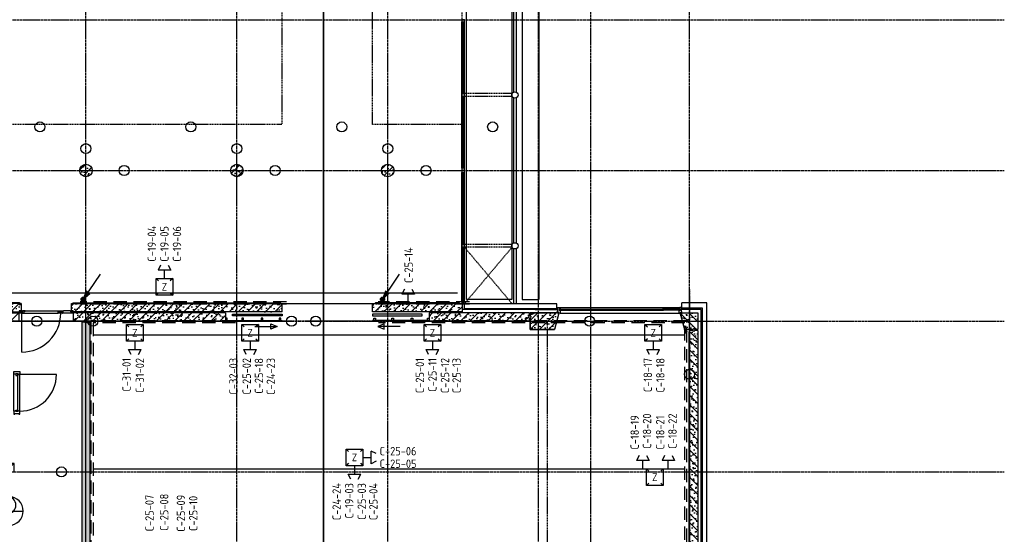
# Model space of a CAD drawing. Extents: x 0 to 1189, y 0 to 841.
# Tile 23 of 33: x 681 to 915, y 273 to 396. Entities that reach past the tile are written whole.
import ezdxf
from ezdxf.enums import TextEntityAlignment as Align

# ---------------------------------------------------------------- set-up
doc = ezdxf.new("R2010")
doc.units = 0
doc.header["$PDSIZE"] = 2
for name, pattern in [('AUSGEZOGEN', [0]), ('B0304', [6, 5, -0.5, 0, -0.5]), ('B0702', [1.171875, 0.78125, -0.390625]), ('DASHDOT', [25.4, 12.7, -6.35, 0, -6.35]), ('E0001', [1, 1, 0]), ('E0003', [4.7625, 3.175, -1.5875]), ('HIDDEN2', [4.7625, 3.175, -1.5875]), ('HIDDENX2', [0.75, 0.5, -0.25])]:
    doc.linetypes.add(name, pattern=pattern)
doc.layers.get('0').update_dxf_attribs({"linetype": 'CONTINUOUS'})
for name, color, linetype in [('AB$1A---_ATTRIB', 9, 'CONTINUOUS'), ('AL$1A---_ALGEMEEN', 9, 'CONTINUOUS'), ('EL63----_LICHTINST', 2, 'CONTINUOUS'), ('GOTEN', 3, 'CONTINUOUS'), ('STRAMIEN', 1, 'CONTINUOUS'), ('VITELCODERING', 1, 'CONTINUOUS'), ('VITELDATA', 2, 'CONTINUOUS')]:
    doc.layers.add(name, color=color, linetype=linetype)
doc.styles.add('ROMANS', font='romans.shx', dxfattribs={"height": 300})
doc.styles.add('ROMANSCURSIEF', font='romans.shx', dxfattribs={"oblique": 15, "height": 300})
doc.styles.get("Standard").update_dxf_attribs({"font": 'ISO'})
pattern_1 = [(225, (0, 0), (108.6116, -108.6116), []), (197, (0, 0), (-41.26, -127.7242), [0, -130.56, -73.92, 0, -107.52]), (228, (0, 0), (29.465, -129.875), [0, -129.28, 0, -131.84, 0, -106.24]), (251, (0, 0), (76.6585, -107.6209), [0, -128, 0, -768, -105.28])]

# ---------------------------------------------------------------- blocks, each defined once
blk = doc.blocks.new('-P306')
at = {"layer": 'AL$1A---_ALGEMEEN'}
h = blk.add_hatch(dxfattribs=at)
h.set_pattern_fill('PREFB,_O', color=256, scale=8, angle=180)
h.set_pattern_definition(pattern_1)
h.paths.add_polyline_path([(200, 75), (175, 100), (200, 125), (200, 200), (-200, 200), (-200, 0), (200, 0)])
h.paths.add_polyline_path([(200, 0), (-200, 0), (-200, -212), (-160, -212), (200, -116)])
at = {"layer": 'AL$1A---_ALGEMEEN', "linetype": 'DASHDOT', "ltscale": 0.5}
blk.add_line((-760, 0), (1148, 0), dxfattribs=at)
at = {"layer": 'AL$1A---_ALGEMEEN', "color": 15, "linetype": 'Continuous'}
for p, q in [((-200, 200), (200, 200)), ((-200, -212), (-200, 200)), ((200, 200), (200, 125)), ((200, 75), (200, -116)), ((-200, -212), (-160, -212)), ((-160, -212), (200, -116))]:
    blk.add_line(p, q, dxfattribs=at)
at = {"layer": 'AL$1A---_ALGEMEEN', "color": 15}
blk.add_line((291, -79), (200, -79), dxfattribs=at)
at = {"layer": 'AL$1A---_ALGEMEEN', "color": 15, "linetype": 'Continuous'}
blk.add_lwpolyline([(200, 75), (175, 100), (200, 125)], dxfattribs=at)
at = {"layer": 'AL$1A---_ALGEMEEN', "color": 15}
blk.add_lwpolyline([(200, -79), (250, -66), (250, -93)], close=True, dxfattribs=at)
at = {"layer": 'AL$1A---_ALGEMEEN', "linetype": 'Continuous', "ltscale": 2}
blk.add_circle((1268, 0), 120, dxfattribs=at)
blk.add_point((0, 0), dxfattribs=at)
blk = doc.blocks.new('-RUIM-NR')
at = {"layer": 'AL$1A---_ALGEMEEN', "color": 15, "linetype": 'ByBlock'}
for p, q in [((340, 337), (-399, 337)), ((370, 343), (-370, 343)), ((-713, 0), (713, 0)), ((341, -62), (-399, -62)), ((370, -343), (-370, -343))]:
    blk.add_line(p, q, dxfattribs=at)
for centre, radius, start, end in [((-370, 0), 343, 90, 270), ((-399, 140), 198, 90, 270), ((340, 140), 198, 270, 90), ((370, 0), 343, 270, 90)]:
    blk.add_arc(centre, radius, start, end, dxfattribs=at)
at = {"layer": 'AB$1A---_ATTRIB', "linetype": 'Continuous', "style": 'ROMANS'}
blk.add_attdef('RUIMTENUMMER', (-502, 43), '', height=200, dxfattribs=at)
at = {"layer": 'AB$1A---_ATTRIB', "color": 1, "linetype": 'Continuous', "style": 'ROMANS'}
blk.add_attdef('PEILMAAT', (-557, -214), '', height=150, dxfattribs=at)
blk = doc.blocks.new('-P305')
at = {"layer": 'AL$1A---_ALGEMEEN', "ltscale": 2}
h = blk.add_hatch(dxfattribs=at)
h.set_pattern_fill('PREFB', color=256, scale=8, angle=180, style=0)
h.set_pattern_definition(pattern_1)
h.paths.add_polyline_path([(472, 160), (472, 200), (-200, 200), (-200, 125), (-175, 100), (-200, 75), (-200, 0), (429, 0)])
h.paths.add_polyline_path([(429, 0), (-200, 0), (-200, -200), (376, -200)])
at = {"layer": 'AL$1A---_ALGEMEEN', "linetype": 'DASHDOT', "ltscale": 0.5}
blk.add_line((-489, 0), (1098, 0), dxfattribs=at)
at = {"layer": 'AL$1A---_ALGEMEEN', "color": 15, "linetype": 'Continuous'}
for p, q in [((472, 200), (-200, 200)), ((-200, 200), (-200, 125)), ((-200, 75), (-200, -200)), ((472, 160), (376, -200)), ((472, 200), (472, 160)), ((-200, -200), (376, -200))]:
    blk.add_line(p, q, dxfattribs=at)
blk.add_lwpolyline([(-200, 125), (-175, 100), (-200, 75)], dxfattribs=at)
at = {"layer": 'AL$1A---_ALGEMEEN', "linetype": 'Continuous', "ltscale": 2}
blk.add_circle((1218, 0), 120, dxfattribs=at)
blk.add_point((0, 0), dxfattribs=at)
blk = doc.blocks.new('-P1KHE18')
at = {"layer": 'AL$1A---_ALGEMEEN', "color": 15, "ltscale": 2}
for p, q in [((2876, 10), (40, 10)), ((2893, -129), (23, -129)), ((28, -65), (430, -65)), ((28, -65), (28, -89)), ((28, -70), (430, -70)), ((28, -85), (430, -85)), ((28, -89), (430, -89)), ((36, -70), (36, -85)), ((2888, -65), (407, -65)), ((2888, -70), (407, -70)), ((2888, -85), (407, -85)), ((2888, -89), (407, -89)), ((2880, -70), (2880, -85)), ((2888, -65), (2888, -89)), ((2893, -89), (2888, -65)), ((2888, -65), (2893, -65)), ((2893, -65), (2888, -89)), ((2888, -89), (2893, -89))]:
    blk.add_line(p, q, dxfattribs=at)
at = {"layer": 'AL$1A---_ALGEMEEN', "color": 15}
for p, q in [((40, -62), (44, -65)), ((40, -92), (44, -89)), ((2876, -62), (2872, -65)), ((2876, -92), (2872, -89))]:
    blk.add_line(p, q, dxfattribs=at)
at = {"layer": 'AL$1A---_ALGEMEEN', "ltscale": 2}
for points in [[(40, 10), (10, 10), (10, -10), (-27, -10), (-27, -30), (-17, -30), (-17, -99), (-27, -99), (-27, -129), (23, -129), (23, -62), (40, -62), (40, 10)], [(2876, 10), (2906, 10), (2906, -10), (2943, -10), (2943, -30), (2933, -30), (2933, -99), (2943, -99), (2943, -129), (2893, -129), (2893, -62), (2876, -62), (2876, 10)]]:
    blk.add_lwpolyline(points, dxfattribs=at)
at = {"layer": 'AL$1A---_ALGEMEEN', "color": 15, "ltscale": 2}
blk.add_lwpolyline([(28, -89), (23, -89), (28, -65), (23, -65), (28, -89)], dxfattribs=at)
at = {"layer": 'AL$1A---_ALGEMEEN'}
for points in [[(23, -119), (40, -119), (40, -92), (23, -92)], [(2893, -119), (2876, -119), (2876, -92), (2893, -92)]]:
    blk.add_lwpolyline(points, close=True, dxfattribs=at)
for p in [(23, -62), (23, -92), (2893, -62), (2893, -92)]:
    blk.add_point(p, dxfattribs=at)
blk = doc.blocks.new('-P1KHI02')
at = {"layer": 'AL$1A---_ALGEMEEN', "ltscale": 2}
for p, q in [((20, 876), (20, -3)), ((-49, -18.5), (-49, 0)), ((-49, 0), (18, 0)), ((18, 0), (18, -43)), ((968, 0), (901, 0)), ((901, 0), (901, -43)), ((968, -18.5), (968, 0)), ((-49, -18.5), (-40, -18.5)), ((-49, -120.5), (-40, -120.5)), ((18, -139), (-49, -139)), ((-40, -18.5), (-40, -120.5)), ((9, -43), (9, -96)), ((9, -43), (18, -43)), ((9, -96), (18, -96)), ((18, -96), (18, -139)), ((910, -43), (901, -43)), ((910, -96), (901, -96)), ((901, -96), (901, -139)), ((901, -139), (968, -139)), ((910, -43), (910, -96)), ((968, -18.5), (959, -18.5)), ((959, -18.5), (959, -120.5)), ((968, -120.5), (959, -120.5))]:
    blk.add_line(p, q, dxfattribs=at)
at = {"layer": 'AL$1A---_ALGEMEEN', "color": 15, "ltscale": 2}
for p, q in [((901, 0), (18, 0)), ((901, -139), (18, -139))]:
    blk.add_line(p, q, dxfattribs=at)
at = {"layer": 'AL$1A---_ALGEMEEN', "ltscale": 2}
for points in [[(-49, -139), (-49, -120.5)], [(968, -139), (968, -120.5)]]:
    blk.add_lwpolyline(points, dxfattribs=at)
at = {"layer": 'AL$1A---_ALGEMEEN'}
for points in [[(43, -43), (9, -43), (9, -96), (43, -96)], [(876, -43), (910, -43), (910, -96), (876, -96)]]:
    blk.add_lwpolyline(points, close=True, dxfattribs=at)
at = {"layer": 'AL$1A---_ALGEMEEN', "color": 15}
blk.add_lwpolyline([(899, -3), (899, -42), (20, -42), (20, -3)], close=True, dxfattribs=at)
at = {"layer": 'AL$1A---_ALGEMEEN', "ltscale": 2}
blk.add_arc((20, -3), 879, 0.19555, 90, dxfattribs=at)
blk = doc.blocks.new('-P206')
at = {"layer": 'AL$1A---_ALGEMEEN', "ltscale": 2}
h = blk.add_hatch(dxfattribs=at)
h.set_pattern_fill('PREFB', color=256, scale=8, angle=360, style=0)
h.set_pattern_definition([(45, (5905, -9e-13), (-108.6116, 108.6116), []), (17, (5905, -9e-13), (41.26, 127.7242), [0, -130.56, -73.92, 0, -107.52]), (48, (5905, -9e-13), (-29.465, 129.875), [0, -129.28, 0, -131.84, 0, -106.24]), (71, (5905, -9e-13), (-76.6585, 107.6209), [0, -128, 0, -768, -105.28])])
h.paths.add_polyline_path([(-1275, -100), (7180, -100), (7180, 0), (-1250, 0), (-1275, -25)])
h.paths.add_polyline_path([(-1275, 25), (-1250, 0), (7180, 0), (7180, 100), (5915, 100), (5915, 90), (5895, 90), (5895, 100), (2315, 100), (2315, 90), (2295, 90), (2295, 100), (-1275, 100)])
at = {"layer": 'AL$1A---_ALGEMEEN', "linetype": 'DASHDOT', "ltscale": 0.5}
blk.add_line((7818, 0), (-1926, 0), dxfattribs=at)
at = {"layer": 'AL$1A---_ALGEMEEN', "color": 15, "linetype": 'Continuous'}
for p, q in [((-1275, 25), (-1275, 100)), ((2287, 100), (-1275, 100)), ((-1250, 0), (-1275, 25)), ((-1275, -25), (-1250, 0)), ((5888, 100), (2287, 100)), ((7180, 100), (5888, 100)), ((7180, -100), (7180, 100)), ((-1275, -25), (-1275, -100)), ((-1275, -100), (2285, -100)), ((2325, -100), (5885, -100)), ((5925, -100), (7180, -100))]:
    blk.add_line(p, q, dxfattribs=at)
at = {"layer": 'AL$1A---_ALGEMEEN'}
for p, q in [((2285, -100), (2295, -90)), ((2295, -90), (2315, -90)), ((2325, -100), (2315, -90)), ((5885, -100), (5895, -90)), ((5895, -90), (5915, -90)), ((5925, -100), (5915, -90))]:
    blk.add_line(p, q, dxfattribs=at)
for points in [[(2287, 100), (2287, 100), (2287, 100), (2287, 100), (2287, 100), (2287, 100), (2287, 100)], [(5888, 100), (5888, 100), (5888, 100), (5888, 100), (5888, 100), (5888, 100), (5888, 100)]]:
    blk.add_lwpolyline(points, dxfattribs=at)
at = {"layer": 'AL$1A---_ALGEMEEN', "linetype": 'Continuous', "ltscale": 2}
blk.add_circle((7938, 0), 120, dxfattribs=at)
for p in [(-1295, 0), (2305, 0), (5905, 0)]:
    blk.add_point(p, dxfattribs=at)
blk = doc.blocks.new('01564')
at = {"layer": 'AL$1A---_ALGEMEEN', "color": 15, "linetype": 'AUSGEZOGEN'}
for p, q in [((0, 1.5), (0, 48.5)), ((1.5, 50), (38.5, 50)), ((1.5, 1.5), (1.5, 48.5)), ((1.5, 48.5), (38.5, 48.5)), ((40, 1.5), (1.5, 1.5)), ((58.5, 0), (1.5, 0)), ((38.5, 48.5), (38.5, 3)), ((40, 48.5), (40, 3)), ((40, 3), (58.5, 3)), ((58.5, 1.5), (40, 1.5))]:
    blk.add_line(p, q, dxfattribs=at)
for centre, start, end in [((1.5, 48.5), 90, 180), ((1.5, 1.5), 180, 270), ((38.5, 48.5), 0, 90), ((40, 3), 180, 270), ((58.5, 1.5), 0, 90), ((58.5, 1.5), 270, 0)]:
    blk.add_arc(centre, 1.5, start, end, dxfattribs=at)
blk = doc.blocks.new('30114')
at = {"layer": 'AL$1A---_ALGEMEEN', "color": 15, "linetype": 'AUSGEZOGEN'}
for p, q in [((-18.5, 3), (0, 3)), ((0, 1.5), (-18.5, 1.5)), ((0, 0), (-18.5, 0)), ((0, 21.22636), (0, 48.5)), ((0, 3), (0, 21.22636)), ((42, 1.5), (0, 1.5)), ((61.5, 0), (0, 0)), ((1.5, 50), (38.5, 50)), ((1.5, 21.22636), (1.5, 48.5)), ((1.5, 48.5), (38.5, 48.5)), ((1.5, 3), (1.5, 21.22636)), ((38.5, 48.5), (38.5, 43)), ((40, 48.5), (40, 43)), ((40, 43), (48.5, 43)), ((40, 41.5), (48.5, 41.5)), ((48.5, 8.5), (42, 8.5)), ((48.5, 7), (42, 7)), ((42, 3), (61.5, 3)), ((42, 1.5), (61.5, 1.5)), ((48.5, 41.5), (48.5, 21.22636)), ((48.5, 21.22636), (48.5, 8.5)), ((50, 41.5), (50, 21.22636)), ((50, 21.22636), (50, 8.5))]:
    blk.add_line(p, q, dxfattribs=at)
for centre, radius, start, end in [((-18.5, 1.5), 1.5, 90, 180), ((-18.5, 1.5), 1.5, 180, 270), ((1.5, 48.5), 1.5, 90, 180), ((0, 3), 1.5, 270, 0), ((38.5, 48.5), 1.5, 0, 90), ((40, 43), 1.5, 180, 270), ((42, 5), 3.5, 90, 180), ((42, 5), 3.5, 180, 270), ((42, 5), 2, 90, 180), ((42, 5), 2, 180, 270), ((48.5, 41.5), 1.5, 0, 90), ((48.5, 8.5), 1.5, 270, 0), ((61.5, 1.5), 1.5, 0, 90), ((61.5, 1.5), 1.5, 270, 0)]:
    blk.add_arc(centre, radius, start, end, dxfattribs=at)
blk = doc.blocks.new('30416')
at = {"layer": 'AL$1A---_ALGEMEEN', "color": 15, "linetype": 'AUSGEZOGEN'}
for p, q in [((-21.50002, 50), (9.86174, 50.00002)), ((-21.50002, 48.5), (-2.000015, 48.5)), ((-2.000015, 47), (-21.50002, 47)), ((-10, 31.0621), (-10, 41.5)), ((-10, 8.5), (-10, 31.0621)), ((-8.5, 43), (-2, 43)), ((-8.5, 41.5), (-2, 41.5)), ((-8.5, 31.0621), (-8.5, 41.5)), ((-8.5, 8.5), (-8.5, 31.0621)), ((0, 8.5), (-8.5, 8.5)), ((0, 7), (-8.5, 7)), ((-2.000015, 48.5), (9.86174, 48.5)), ((0, 1.5), (0, 7)), ((1.5, 1.5), (1.5, 7)), ((9.861786, 1.5), (1.5, 1.5)), ((9.861786, 0), (1.5, 0)), ((40, 1.500015), (9.861755, 1.5)), ((9.861786, 50), (38.5, 50.00002)), ((9.861786, 48.5), (38.5, 48.50002)), ((58.50002, 0.000015), (9.861786, 0)), ((38.5, 48.5), (38.5, 31.0621)), ((38.5, 31.06212), (38.5, 3.000015)), ((40, 48.5), (40, 31.0621)), ((40, 31.06212), (40, 3.000015)), ((40, 3.000015), (58.5, 3.000015)), ((58.50002, 1.500015), (40, 1.500015))]:
    blk.add_line(p, q, dxfattribs=at)
for centre, radius, start, end in [((-21.50002, 48.5), 1.5, 90, 180), ((-21.50002, 48.5), 1.5, 180, 270), ((-8.5, 41.5), 1.5, 90, 180), ((-8.5, 8.5), 1.5, 180, 270), ((-2.000015, 45), 3.5, 0, 90.00001), ((-2.000015, 45), 2, 0, 90.00001), ((-2.000015, 45), 3.5, 270, 0), ((-2.000015, 45), 2, 270, 0), ((0, 7), 1.5, 0, 90), ((1.5, 1.5), 1.5, 180, 270), ((38.5, 48.5), 1.5, 0, 90.00001), ((40, 3.000015), 1.5, 180, 270), ((58.50002, 1.500015), 1.5, 0, 90.00001), ((58.50002, 1.500015), 1.5, 270, 0)]:
    blk.add_arc(centre, radius, start, end, dxfattribs=at)
blk = doc.blocks.new('30013')
at = {"layer": 'AL$1A---_ALGEMEEN', "color": 15, "linetype": 'AUSGEZOGEN'}
for p, q in [((0, 48.5), (0, 20.92189)), ((0, 20.92189), (0, 1.5)), ((38.50001, 50), (1.500008, 50)), ((38.50001, 48.5), (1.500008, 48.5)), ((1.500008, 48.5), (1.500008, 20.92189)), ((1.500008, 20.92189), (1.500008, 1.5)), ((1.500008, 1.5), (42.00001, 1.5)), ((1.500008, 0), (61.50001, 0)), ((38.50001, 43), (38.50001, 48.5)), ((40.00001, 43), (40.00001, 48.5)), ((48.50001, 43), (40.00001, 43)), ((48.50001, 41.5), (40.00001, 41.5)), ((42.00001, 8.5), (48.50001, 8.5)), ((42.00001, 7), (48.50001, 7)), ((61.50001, 3), (42.00001, 3)), ((42.00001, 1.5), (61.50001, 1.5)), ((48.50001, 20.92189), (48.50001, 41.5)), ((48.50001, 8.5), (48.50001, 20.92189)), ((50.00001, 20.92189), (50.00001, 41.5)), ((50.00001, 8.5), (50.00001, 20.92189))]:
    blk.add_line(p, q, dxfattribs=at)
for centre, radius, start, end in [((1.500008, 1.5), 1.5, 180, 270), ((1.500015, 48.5), 1.5, 90, 180), ((38.49999, 48.5), 1.5, 0, 90), ((39.99999, 43), 1.5, 180, 270), ((41.99999, 5), 3.5, 90, 180), ((41.99999, 5), 3.5, 180, 270), ((41.99999, 5), 2, 90, 180), ((41.99999, 5), 2, 180, 270), ((48.49999, 41.5), 1.5, 0, 90), ((48.49999, 8.5), 1.5, 270, 0), ((61.50001, 1.5), 1.5, 0, 90), ((61.50001, 1.5), 1.5, 270, 0)]:
    blk.add_arc(centre, radius, start, end, dxfattribs=at)
blk = doc.blocks.new('-954P1-KSI06')
at = {"layer": 'AL$1A---_ALGEMEEN', "ltscale": 2}
blk.add_line((56.49999, -988.00004), (56.49999, -55), dxfattribs=at)
at = {"layer": 'AL$1A---_ALGEMEEN', "color": 15, "ltscale": 2}
for p, q in [((116.50001, -55.00002), (929.50001, -55.00002)), ((136.50003, -5.000015), (909.49999, -5.000015)), ((1237.5, -55), (1034.50001, -55)), ((1217.5, -5), (1054.50001, -5))]:
    blk.add_line(p, q, dxfattribs=at)
at = {"layer": 'AL$1A---_ALGEMEEN', "ltscale": 2}
blk.add_arc((56.49999, -55), 933.00004, 270, 0, dxfattribs=at)
at = {"layer": 'AL$1A---_ALGEMEEN', "ltscale": 2, "xscale": -1, "rotation": 180}
blk.add_blockref('30013', (10, -5), dxfattribs=at)
at = {"layer": 'AL$1A---_ALGEMEEN', "color": 15, "ltscale": 2, "xscale": -1, "rotation": 180}
blk.add_blockref('30416', (78.00001, -5), dxfattribs=at)
at = {"layer": 'AL$1A---_ALGEMEEN', "ltscale": 2, "rotation": 180}
for name, p in [('30416', (968.00001, -5)), ('30114', (1036.00001, -5)), ('01564', (1276, -5))]:
    blk.add_blockref(name, p, dxfattribs=at)
blk = doc.blocks.new('-P213')
at = {"layer": 'AL$1A---_ALGEMEEN', "ltscale": 2}
h = blk.add_hatch(dxfattribs=at)
h.set_pattern_fill('PREFB', color=256, scale=8, angle=180, style=0)
h.set_pattern_definition(pattern_1)
h.paths.add_polyline_path([(360, -220), (-1774, -220), (-1774, -420), (360, -420)])
at = {"layer": 'AL$1A---_ALGEMEEN', "linetype": 'DASHDOT', "ltscale": 0.5}
blk.add_line((-2516, 0), (1600, 0), dxfattribs=at)
at = {"layer": 'AL$1A---_ALGEMEEN', "color": 15, "linetype": 'Continuous'}
for p, q in [((-1774, -420), (-1774, -220)), ((-1774, -220), (360, -220)), ((360, -220), (360, -420)), ((360, -420), (-1774, -420))]:
    blk.add_line(p, q, dxfattribs=at)
at = {"layer": 'AL$1A---_ALGEMEEN'}
for p, q in [((-1724, -420), (-1704, -440)), ((-1704, -440), (290, -440)), ((290, -440), (310, -420))]:
    blk.add_line(p, q, dxfattribs=at)
at = {"layer": 'AL$1A---_ALGEMEEN', "linetype": 'Continuous', "ltscale": 2}
blk.add_circle((1720, 0), 120, dxfattribs=at)
blk.add_point((0, 0), dxfattribs=at)
blk = doc.blocks.new('-P214')
at = {"layer": 'AL$1A---_ALGEMEEN'}
h = blk.add_hatch(dxfattribs=at)
h.set_pattern_fill('PREFB', color=256, scale=8, angle=180, style=0)
h.set_pattern_definition([(225, (-3600, 0), (108.6116, -108.6116), []), (197, (-3600, 0), (-41.26, -127.724), [0, -130.56, -73.92, 0, -107.52]), (228, (-3600, 0), (29.465, -129.875), [0, -129.28, 0, -131.84, 0, -106.24]), (251, (-3600, 0), (76.6585, -107.621), [0, -128, 0, -768, -105.28])])
h.paths.add_polyline_path([(-220, 125), (-220, 200), (-2610, 200), (-2610, 0), (-220, 0), (-220, 75), (-245, 100)])
at = {"layer": 'AL$1A---_ALGEMEEN', "linetype": 'DASHDOT', "ltscale": 0.5}
blk.add_line((-3238, 0), (1098, 0), dxfattribs=at)
at = {"layer": 'AL$1A---_ALGEMEEN', "color": 15, "linetype": 'Continuous'}
for p, q in [((-220, 200), (-2610, 200)), ((-2610, 200), (-2610, 0)), ((-220, 0), (-2610, 0)), ((-220, 125), (-220, 200)), ((-220, 0), (-220, 75))]:
    blk.add_line(p, q, dxfattribs=at)
blk.add_lwpolyline([(-220, 75), (-245, 100), (-220, 125)], dxfattribs=at)
at = {"layer": 'AL$1A---_ALGEMEEN', "color": 15, "linetype": 'HIDDEN2', "ltscale": 0.5}
blk.add_lwpolyline([(-200, 75), (-175, 100), (-200, 125), (-200, 200), (472, 200), (472, 160), (376, -200), (-200, -200), (-200, 75)], dxfattribs=at)
at = {"layer": 'AL$1A---_ALGEMEEN', "linetype": 'Continuous', "ltscale": 2}
blk.add_circle((1218, 0), 120, dxfattribs=at)
blk.add_point((0, 0), dxfattribs=at)
blk = doc.blocks.new('-P212')
at = {"layer": 'AL$1A---_ALGEMEEN'}
h = blk.add_hatch(dxfattribs=at)
h.set_pattern_fill('PREFB', color=256, scale=8, angle=180, style=0)
h.set_pattern_definition(pattern_1)
h.paths.add_polyline_path([(3330, 200), (-304, 200), (-304, 0), (3330, 0)])
at = {"layer": 'AL$1A---_ALGEMEEN', "linetype": 'DASHDOT', "ltscale": 0.5}
blk.add_line((4786, 0), (-654, 0), dxfattribs=at)
at = {"layer": 'AL$1A---_ALGEMEEN', "color": 15, "linetype": 'Continuous'}
for p, q in [((3330, 200), (-304, 200)), ((-304, 200), (-304, 0)), ((3330, 200), (3330, 0)), ((-304, 0), (3330, 0))]:
    blk.add_line(p, q, dxfattribs=at)
at = {"layer": 'AL$1A---_ALGEMEEN', "linetype": 'Continuous', "ltscale": 2}
blk.add_circle((4906, 0), 120, dxfattribs=at)
for p in [(0, 0), (3600, 0)]:
    blk.add_point(p, dxfattribs=at)
blk = doc.blocks.new('-P211')
at = {"layer": 'AL$1A---_ALGEMEEN', "ltscale": 2}
h = blk.add_hatch(dxfattribs=at)
h.set_pattern_fill('PREFB', color=256, scale=8, angle=180, style=0)
h.set_pattern_definition(pattern_1)
h.paths.add_polyline_path([(347, -250), (304, -250), (304, -220), (-4680, -220), (-4680, -420), (347, -420)])
at = {"layer": 'AL$1A---_ALGEMEEN', "linetype": 'DASHDOT', "ltscale": 0.5}
blk.add_line((-6350, 0), (1054, 0), dxfattribs=at)
at = {"layer": 'AL$1A---_ALGEMEEN', "color": 15, "linetype": 'Continuous'}
for p, q in [((-4680, -220), (304, -220)), ((-4680, -220), (-4680, -420)), ((304, -220), (304, -250)), ((347, -420), (-4680, -420)), ((304, -250), (347, -250)), ((347, -250), (347, -420))]:
    blk.add_line(p, q, dxfattribs=at)
at = {"layer": 'AL$1A---_ALGEMEEN'}
for p, q in [((-4660, -420), (-4640, -440)), ((307, -440), (-4640, -440)), ((327, -420), (307, -440))]:
    blk.add_line(p, q, dxfattribs=at)
at = {"layer": 'AL$1A---_ALGEMEEN', "linetype": 'Continuous', "ltscale": 2}
blk.add_circle((1174, 0), 120, dxfattribs=at)
for p in [(-3600, 0), (0, 0)]:
    blk.add_point(p, dxfattribs=at)
blk = doc.blocks.new('-P224')
at = {"layer": 'AL$1A---_ALGEMEEN', "ltscale": 2}
h = blk.add_hatch(dxfattribs=at)
h.set_pattern_fill('PREFB', color=256, scale=8, angle=180, style=0)
h.set_pattern_definition(pattern_1)
h.paths.add_polyline_path([(1890, 200), (-4490, 200), (-4490, 0), (1890, 0)])
at = {"layer": 'AL$1A---_ALGEMEEN', "linetype": 'DASHDOT', "ltscale": 0.5}
blk.add_line((-5259, 0), (2894, 0), dxfattribs=at)
at = {"layer": 'AL$1A---_ALGEMEEN', "color": 15, "linetype": 'Continuous'}
for p, q in [((1890, 200), (-4490, 200)), ((-4490, 200), (-4490, 0)), ((-4490, 0), (1890, 0)), ((1890, 0), (1890, 200))]:
    blk.add_line(p, q, dxfattribs=at)
at = {"layer": 'AL$1A---_ALGEMEEN', "linetype": 'Continuous', "ltscale": 2}
blk.add_circle((3014, 0), 120, dxfattribs=at)
for p in [(-3600, 0), (0, 0)]:
    blk.add_point(p, dxfattribs=at)
blk = doc.blocks.new('-P215')
at = {"layer": 'AL$1A---_ALGEMEEN'}
h = blk.add_hatch(dxfattribs=at)
h.set_pattern_fill('PREFB,_O', color=256, scale=8, angle=180)
h.set_pattern_definition(pattern_1)
h.paths.add_polyline_path([(7190, 200), (220, 200), (220, 125), (245, 100), (220, 75), (220, 0), (7190, 0), (7190, 75), (7165, 100), (7190, 125)])
at = {"layer": 'AL$1A---_ALGEMEEN', "linetype": 'DASHDOT', "ltscale": 0.5}
blk.add_line((-760, 0), (8140, 0), dxfattribs=at)
at = {"layer": 'AL$1A---_ALGEMEEN', "color": 15, "linetype": 'Continuous'}
for p, q in [((220, 200), (7190, 200)), ((220, 200), (220, 125)), ((220, 75), (220, 0)), ((220, 0), (7190, 0)), ((7190, 200), (7190, 125)), ((7190, 75), (7190, 0))]:
    blk.add_line(p, q, dxfattribs=at)
at = {"layer": 'AL$1A---_ALGEMEEN'}
for p, q in [((240, 0), (260, -20)), ((7190, 0), (7190, -10)), ((260, -20), (7180, -20)), ((7190, -10), (7180, -20))]:
    blk.add_line(p, q, dxfattribs=at)
at = {"layer": 'AL$1A---_ALGEMEEN', "color": 15, "linetype": 'HIDDEN2', "ltscale": 0.5}
blk.add_lwpolyline([(200, 125), (175, 100), (200, 75), (200, -116), (-160, -212), (-200, -212), (-200, 200), (200, 200), (200, 125)], dxfattribs=at)
at = {"layer": 'AL$1A---_ALGEMEEN', "color": 15, "ltscale": 2}
blk.add_lwpolyline([(220, 125), (245, 100), (220, 75)], dxfattribs=at)
at = {"layer": 'AL$1A---_ALGEMEEN', "color": 15, "linetype": 'Continuous'}
blk.add_lwpolyline([(7190, 75), (7165, 100), (7190, 125)], dxfattribs=at)
at = {"layer": 'AL$1A---_ALGEMEEN', "linetype": 'Continuous', "ltscale": 2}
blk.add_circle((8260, 0), 120, dxfattribs=at)
for p in [(0, 0), (3600, 0), (7200, 0)]:
    blk.add_point(p, dxfattribs=at)
blk = doc.blocks.new('-P210')
at = {"layer": 'AL$1A---_ALGEMEEN', "ltscale": 2}
h = blk.add_hatch(dxfattribs=at)
h.set_pattern_fill('PREFB', color=256, scale=8, angle=180, style=0)
h.set_pattern_definition(pattern_1)
h.paths.add_polyline_path([(2010, 200), (-3790, 200), (-3790, 125), (-3765, 100), (-3790, 75), (-3790, 0), (2010, 0)])
at = {"layer": 'AL$1A---_ALGEMEEN', "linetype": 'DASHDOT', "ltscale": 0.5}
blk.add_line((-4078, 0), (3646, 0), dxfattribs=at)
at = {"layer": 'AL$1A---_ALGEMEEN', "color": 15, "linetype": 'Continuous'}
for p, q in [((-3790, 200), (2010, 200)), ((-3790, 125), (-3790, 200)), ((-3790, 125), (-3765, 100)), ((-3765, 100), (-3790, 75)), ((-3790, 0), (-3790, 75)), ((2010, 0), (-3790, 0)), ((2010, 0), (2010, 200))]:
    blk.add_line(p, q, dxfattribs=at)
at = {"layer": 'AL$1A---_ALGEMEEN', "linetype": 'Continuous', "ltscale": 2}
blk.add_circle((3766, 0), 120, dxfattribs=at)
for p in [(-3600, 0), (0, 0)]:
    blk.add_point(p, dxfattribs=at)
blk = doc.blocks.new('-P209')
at = {"layer": 'AL$1A---_ALGEMEEN', "ltscale": 2}
h = blk.add_hatch(dxfattribs=at)
h.set_pattern_fill('PREFB', color=256, scale=8, angle=180, style=0)
h.set_pattern_definition(pattern_1)
h.paths.add_polyline_path([(3790, -295), (3790, -220), (-2010, -220), (-2010, -250), (-2053, -250), (-2053, -420), (3790, -420), (3790, -345), (3765, -320)])
at = {"layer": 'AL$1A---_ALGEMEEN', "linetype": 'DASHDOT', "ltscale": 0.5}
blk.add_line((-4535, 0), (4395, 0), dxfattribs=at)
at = {"layer": 'AL$1A---_ALGEMEEN', "color": 15, "linetype": 'Continuous'}
for p, q in [((3790, -220), (-2010, -220)), ((-2010, -250), (-2010, -220)), ((3790, -220), (3790, -295)), ((-2053, -420), (-2053, -250)), ((-2053, -250), (-2010, -250)), ((-2053, -420), (3790, -420)), ((3790, -295), (3765, -320)), ((3765, -320), (3790, -345)), ((3790, -345), (3790, -420))]:
    blk.add_line(p, q, dxfattribs=at)
at = {"layer": 'AL$1A---_ALGEMEEN'}
for p, q in [((-2033, -420), (-2013, -440)), ((-2013, -440), (3660, -440)), ((3680, -420), (3660, -440))]:
    blk.add_line(p, q, dxfattribs=at)
at = {"layer": 'AL$1A---_ALGEMEEN', "linetype": 'Continuous', "ltscale": 2}
blk.add_circle((4515, 0), 120, dxfattribs=at)
for p in [(0, 0), (3600, 0)]:
    blk.add_point(p, dxfattribs=at)
blk = doc.blocks.new('-STR-P2')
at = {"layer": 'AL$1A---_ALGEMEEN', "linetype": 'DASHDOT', "ltscale": 0.1}
for p, q in [((0, -401), (0, 401)), ((-401, 0), (793, 0))]:
    blk.add_line(p, q, dxfattribs=at)
at = {"layer": 'AL$1A---_ALGEMEEN', "linetype": 'Continuous', "ltscale": 2}
for centre in [(0, 521), (913, 0)]:
    blk.add_circle(centre, 120, dxfattribs=at)
blk.add_point((0, 0), dxfattribs=at)
blk = doc.blocks.new('-P279')
at = {"layer": 'AL$1A---_ALGEMEEN', "ltscale": 2}
h = blk.add_hatch(dxfattribs=at)
h.set_pattern_fill('PREFB', color=256, scale=8, angle=180, style=0)
h.set_pattern_definition(pattern_1)
h.paths.add_polyline_path([(150, 0, 1), (-150, 0, 1)])
at = {"layer": 'AL$1A---_ALGEMEEN', "linetype": 'Continuous', "ltscale": 2}
blk.add_circle((2503, 1039), 120, dxfattribs=at)
at = {"layer": 'AL$1A---_ALGEMEEN', "color": 15, "ltscale": 2}
blk.add_circle((0, 0), 150, dxfattribs=at)
at = {"layer": 'AL$1A---_ALGEMEEN', "color": 15, "linetype": 'Continuous'}
blk.add_circle((0, 0), 150, dxfattribs=at)
at = {"layer": 'AL$1A---_ALGEMEEN', "linetype": 'DASHDOT', "ltscale": 0.5}
blk.add_blockref('-STR-P2', (0, 0), dxfattribs=at)
blk = doc.blocks.new('XREF_B-A3-II-113')
at = {"layer": 'AL$1A---_ALGEMEEN', "color": 8, "ltscale": 2}
for p, q in [((92480, 62341), (92480, 45381)), ((92880, 62341), (92880, 45381)), ((91039, 48515), (91039, 52010)), ((91071, 50287), (91071, 52010)), ((91104, 48515), (91104, 52010)), ((91071, 48515), (91071, 50237)), ((91039, 45306), (91039, 48411)), ((91071, 46688), (91071, 48411)), ((91104, 45306), (91104, 48411)), ((91071, 45356), (91071, 46638)), ((92480, 45381), (92880, 45381)), ((93314, 45141), (91046, 45141)), ((91096, 45276), (91096, 45161)), ((93307, 45276), (91096, 45276)), ((91096, 45161), (93307, 45161)), ((92792, 45141), (93304, 45141)), ((93307, 45161), (93307, 45276)), ((96887, 45296), (96287, 45296)), ((96287, 45181), (96287, 45296)), ((96287, 45181), (96772, 45181)), ((96752, 45141), (96290, 45141)), ((96752, 30181), (96752, 45141)), ((96772, 45181), (96772, 30141)), ((96887, 30026), (96887, 45296)), ((86099, 44734), (86633, 44734)), ((89565, 44734), (89032, 44734))]:
    blk.add_line(p, q, dxfattribs=at)
at = {"layer": 'AL$1A---_ALGEMEEN', "color": 8, "linetype": 'Continuous', "ltscale": 2}
for p, q in [((92272, 53794), (92272, 50328)), ((92339, 53794), (92339, 50328)), ((92272, 50194), (92272, 46728)), ((92339, 50194), (92339, 46728)), ((92272, 46594), (92272, 45281)), ((92339, 46594), (92339, 45281)), ((86752, 45281), (88912, 45281)), ((85402, 44876), (86752, 44876)), ((86752, 44876), (86752, 44861)), ((90262, 44876), (88912, 44876)), ((88912, 44876), (88912, 44861)), ((85402, 44861), (86752, 44861)), ((90262, 44861), (88912, 44861))]:
    blk.add_line(p, q, dxfattribs=at)
at = {"layer": 'AL$1A---_ALGEMEEN', "color": 8, "linetype": 'HIDDENX2', "ltscale": 2}
for p, q in [((92238, 50295), (91104, 50295)), ((92238, 50228), (91104, 50228)), ((92238, 46695), (91104, 46695)), ((92238, 46628), (91104, 46628)), ((92238, 45281), (91104, 46626)), ((91104, 45281), (92238, 46626))]:
    blk.add_line(p, q, dxfattribs=at)
at = {"layer": 'AL$1A---_ALGEMEEN', "color": 8, "ltscale": 2}
for points in [[(91154, 62341), (92230, 62341), (92230, 45381), (91154, 45381)], [(91039, 52010), (91104, 52010), (91104, 52060), (91039, 52060)], [(91039, 50237), (91104, 50237), (91104, 50287), (91039, 50287)], [(91039, 48465), (91104, 48465), (91104, 48515), (91039, 48515)], [(91039, 48411), (91104, 48411), (91104, 48461), (91039, 48461)], [(91039, 46638), (91104, 46638), (91104, 46688), (91039, 46688)], [(91039, 46636), (91104, 46636), (91104, 46686), (91039, 46686)], [(91039, 45306), (91104, 45306), (91104, 45356), (91039, 45356)], [(86633, 44734), (86480, 44671), (86480, 44797)], [(89032, 44734), (89185, 44671), (89185, 44797)]]:
    blk.add_lwpolyline(points, close=True, dxfattribs=at)
at = {"layer": 'AL$1A---_ALGEMEEN', "color": 8, "linetype": 'B0702', "ltscale": 2}
for points in [[(76072, 58161), (86742, 58161), (86742, 49561), (76072, 49561)], [(88912, 58161), (91039, 58161), (91039, 49561), (88912, 49561)]]:
    blk.add_lwpolyline(points, close=True, dxfattribs=at)
at = {"layer": 'AL$1A---_ALGEMEEN', "color": 8, "linetype": 'Continuous'}
for points in [[(85402, 44876), (85440, 44876), (85440, 44935), (85402, 44935)], [(85792, 44876), (85830, 44876), (85830, 44935), (85792, 44935)], [(86256, 44876), (86294, 44876), (86294, 44935), (86256, 44935)], [(86684, 44876), (86722, 44876), (86722, 44935), (86684, 44935)], [(88980, 44876), (88942, 44876), (88942, 44935), (88980, 44935)], [(89408, 44876), (89370, 44876), (89370, 44935), (89408, 44935)], [(89872, 44876), (89834, 44876), (89834, 44935), (89872, 44935)], [(90262, 44876), (90224, 44876), (90224, 44935), (90262, 44935)]]:
    blk.add_lwpolyline(points, close=True, dxfattribs=at)
at = {"layer": 'AL$1A---_ALGEMEEN', "color": 8, "ltscale": 2}
for points in [[(86752, 45030), (86752, 44990), (85572, 44990), (85572, 45030), (86752, 45030)], [(88912, 45030), (88912, 44990), (90093, 44990), (90093, 45030), (88912, 45030)]]:
    blk.add_lwpolyline(points, dxfattribs=at)
at = {"layer": 'AL$1A---_ALGEMEEN', "color": 8, "linetype": 'B0702', "ltscale": 2}
blk.add_lwpolyline([(93072, 44861), (93072, 30461)], dxfattribs=at)
at = {"layer": 'AL$1A---_ALGEMEEN', "color": 8, "ltscale": 2}
for centre in [(92305, 50261), (92305, 46661)]:
    blk.add_circle(centre, 75, dxfattribs=at)
at = {"layer": 'STRAMIEN', "color": 8, "linetype": 'B0304', "ltscale": 10}
for p, q in [((82072, 25534), (82072, 86161)), ((85672, 25534), (85672, 86161)), ((89272, 25534), (89272, 86161)), ((92872, 25534), (92872, 86171)), ((94112, 86161), (94112, 25534)), ((96472, 25534), (96472, 86171)), ((17072, 52061), (103982, 52061)), ((17072, 48461), (103982, 48461)), ((17072, 44861), (103982, 44861)), ((17072, 41261), (103982, 41261))]:
    blk.add_line(p, q, dxfattribs=at)
at = {"layer": 'AL$1A---_ALGEMEEN', "color": 8, "ltscale": 2}
for p in [(78472, 48461), (82072, 48461), (85672, 48461), (89272, 48461)]:
    blk.add_blockref('-P279', p, dxfattribs=at)
at = {"layer": 'AL$1A---_ALGEMEEN', "color": 8, "linetype": 'Continuous', "ltscale": 2}
for name, p, rotation in [('-P306', (96472, 44861), 270), ('-P215', (96472, 44861), 270), ('-P206', (82072, 43566), 270), ('-P209', (78472, 44861), 180), ('-P211', (82072, 44861), 180), ('-P213', (89272, 44861), 180), ('-P1KHE18', (96260, 45061), 180), ('-P1KHI02', (80492, 43611), 270)]:
    blk.add_blockref(name, p, dxfattribs=dict(at, rotation=rotation))
for name, p in [('-954P1-KSI06', (80482, 45111)), ('-P210', (78472, 44861)), ('-P212', (82072, 44861)), ('-P214', (92872, 44861)), ('-P305', (92872, 44861)), ('-P224', (78472, 41261))]:
    blk.add_blockref(name, p, dxfattribs=at)
at = {"layer": 'AL$1A---_ALGEMEEN', "color": 8}
ref = blk.add_blockref('-RUIM-NR', (79863, 40328), dxfattribs=at)
ref.add_attrib('RUIMTENUMMER', 'B1.22', (79361, 40372), dxfattribs={"layer": 'AB$1A---_ATTRIB', "linetype": 'ByBlock', "height": 200, "style": 'ROMANSCURSIEF'})
blk = doc.blocks.new('ESK1202A')
at = {"color": 0, "linetype": 'Continuous'}
blk.add_line((4, 6), (0, 0), dxfattribs=at)
at = {"color": 0}
for points in [[(0, 0), (1.53, 1.39), (0.69, 1.94), (0, 0)], [(1.11, 1.66), (1.11, 1.66)]]:
    blk.add_lwpolyline(points, dxfattribs=at)
for points in [[(0.23, 0.34), (1.36, 1.37), (0.74, 1.79)], [(0.46, 0.69), (1.2, 1.36), (0.8, 1.63)], [(0.69, 1.03), (1.04, 1.35), (0.85, 1.48)]]:
    blk.add_lwpolyline(points, close=True, dxfattribs=at)
for radius in [0.5, 0.4, 0.3, 0.2, 0.1]:
    blk.add_circle((0, 0), radius, dxfattribs=at)
at = {"flags": 1}
blk.add_attdef('LD', (4, 0), '', height=1.8, dxfattribs=at)
blk = doc.blocks.new('$DAT003')
for p, q in [((0, 0), (2, 0)), ((3.2, 0.9), (2, 1.5)), ((2, -1.5), (2, 1.5)), ((3.2, -0.9), (2, -1.5))]:
    blk.add_line(p, q)
blk = doc.blocks.new('DAT030')
for p, q in [((-2, 2), (-1.41, 1.41)), ((-2, -2), (-2, 2)), ((-2, 2), (2, 2)), ((2, 2), (1.41, 1.41)), ((2, 2), (2, -2)), ((-1.41, -1.41), (-2, -2)), ((2, -2), (-2, -2)), ((1.41, -1.41), (2, -2))]:
    blk.add_line(p, q)
at = {"color": 4}
blk.add_attdef('NR', text='', height=1.8, dxfattribs=at).set_placement((0, 0), align=Align.MIDDLE)

msp = doc.modelspace()

# ---------------------------------------------------------------- linework, layer by layer
at = {"layer": 'GOTEN', "linetype": 'E0003'}
for p, q in [((744.21, 328.88), (694.95, 328.88)), ((787.85, 328.88), (766.08, 328.88)), ((744.21, 328.38), (694.95, 328.38)), ((787.85, 328.38), (766.08, 328.38)), ((697.53, 324.37), (697.53, 240.01)), ((732.02, 324.37), (697.53, 324.37)), ((839.71, 324.37), (766.15, 324.37)), ((839.71, 181.1), (839.71, 324.37)), ((698.03, 323.87), (698.03, 240.01)), ((732.02, 323.87), (698.03, 323.87)), ((839.21, 323.87), (766.15, 323.87)), ((839.21, 181.6), (839.21, 323.87))]:
    msp.add_line(p, q, dxfattribs=at)
at = {"layer": 'GOTEN', "linetype": 'DASHDOT', "const_width": 0.35}
for points in [[(753, 684), (753, 147)], [(753, 414), (638, 414), (638, 331), (785, 331)], [(698, 321), (839, 321)], [(698, 289), (839, 289)]]:
    msp.add_lwpolyline(points, dxfattribs=at)

# ---------------------------------------------------------------- block references
at = {"xscale": 0.01, "yscale": 0.01, "zscale": 0.01}
msp.add_blockref('XREF_B-A3-II-113', (-124.38, -124.33), dxfattribs=at)
at = {"layer": 'EL63----_LICHTINST', "linetype": 'E0001'}
for p in [(695.7, 329.53), (767.09, 329.53)]:
    msp.add_blockref('ESK1202A', p, dxfattribs=at)
at = {"layer": 'VITELDATA'}
for p, rotation in [((715.06, 334.5), 90), ((773.21, 328.74), 90), ((708, 319.5), 270), ((735.5, 319.5), 270), ((779, 319.5), 270), ((831.69, 319.5), 270), ((829.2, 289.04), 90), ((835.28, 289.04), 90), ((760.4, 289.75), 270)]:
    msp.add_blockref('$DAT003', p, dxfattribs=dict(at, rotation=rotation))
for p in [(715.06, 332.5), (708, 321.5), (735.5, 321.5), (779, 321.5), (831.69, 321.5), (760.4, 291.75), (832.05, 287.04)]:
    msp.add_blockref('DAT030', p, dxfattribs=at).add_auto_attribs({'NR': 'Z'})
msp.add_blockref('$DAT003', (762.4, 291.75), dxfattribs=at)

# ---------------------------------------------------------------- texts
at = {"layer": 'VITELCODERING'}
for s, p in [('C-19-04', (713.06, 338.5)), ('C-19-05', (716.06, 338.5)), ('C-19-06', (719.06, 338.5)), ('C-25-14', (774.32, 333.39)), ('C-18-19', (828.26, 293.62)), ('C-18-20', (831.2, 293.8)), ('C-18-21', (834.34, 293.62)), ('C-18-22', (837.28, 293.8)), ('C-25-07', (712.5, 274.08)), ('C-25-08', (716, 274.23)), ('C-25-09', (720, 274)), ('C-25-10', (722.94, 274.18))]:
    msp.add_text(s, height=2, rotation=90, dxfattribs=at).set_placement(p)
for s, p in [('C-31-01', (707.03, 315.5)), ('C-31-02', (710.2, 315.5)), ('C-32-03', (732.52, 315.5)), ('C-25-02', (735.69, 315.5)), ('C-25-18', (738.61, 315.5)), ('C-24-23', (741.45, 315.5)), ('C-25-01', (777, 315.5)), ('C-25-11', (780, 315.5)), ('C-25-12', (783, 315.5)), ('C-25-13', (785.76, 315.5)), ('C-18-17', (831.38, 315.5)), ('C-18-18', (834.38, 315.5)), ('C-24-24', (757.15, 285.63)), ('C-19-03', (760.15, 285.63)), ('C-25-03', (763.15, 285.63)), ('C-25-04', (765.91, 285.63))]:
    msp.add_text(s, height=2, rotation=90, dxfattribs=at).set_placement(p, align=Align.RIGHT)
for s, p in [('C-25-06', (766.4, 292.25)), ('C-25-05', (766.4, 289.25))]:
    msp.add_text(s, height=2, dxfattribs=at).set_placement(p)

doc.saveas('drawing.dxf')
